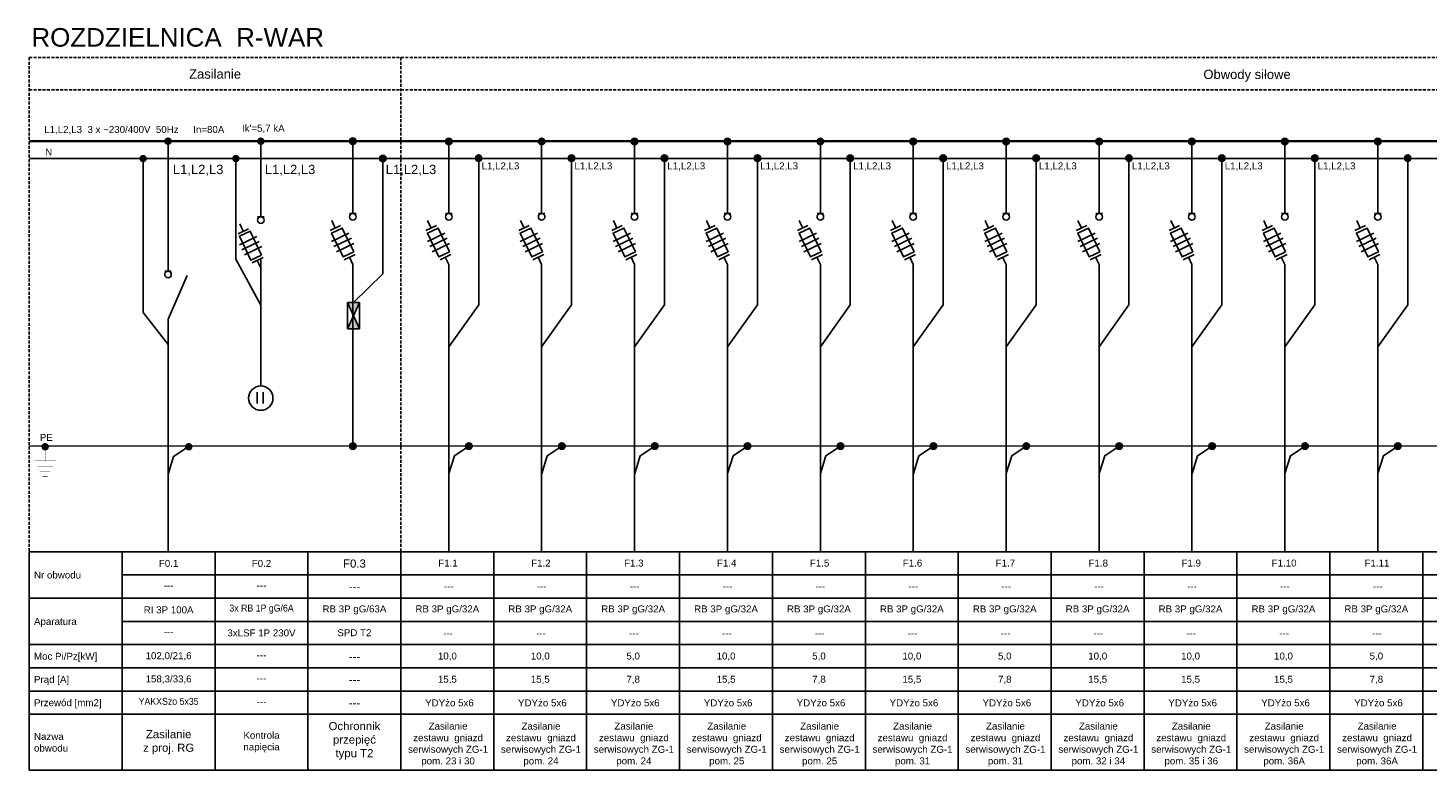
# Model space of a CAD drawing. Header units: millimetres. Extents: x 12 to 1213, y -1133 to 250.
# Tile 4 of 14: x 47 to 348, y -495 to -335. Entities that reach past the tile are written whole.
import ezdxf
from ezdxf.enums import TextEntityAlignment as Align

# ---------------------------------------------------------------- set-up
doc = ezdxf.new("R2010")
doc.units = ezdxf.units.MM
doc.linetypes.add('DASHED2', pattern=[9.525, 6.35, -3.175])
doc.layers.add('Blok', color=7, linetype='Continuous')
doc.layers.add('XE_opisy', color=7, linetype='Continuous')
doc.layers.add('elektryka', color=7, linetype='Continuous', true_color=0x000000)
doc.styles.add('opis_el', font='arial.ttf')
doc.styles.get("Standard").update_dxf_attribs({"font": 'ARIAL.TTF'})
doc.styles.add('STYLE2', font='arial.ttf', dxfattribs={"height": 2.5})

# ---------------------------------------------------------------- blocks, each defined once
blk = doc.blocks.new('A$C022242BF')
at = {"layer": 'elektryka', "color": 7, "linetype": 'Continuous'}
for p, q in [((-3.78, -15.65), (-4.54, -14.08)), ((0, -23.53), (-0.76, -21.95))]:
    blk.add_line(p, q, dxfattribs=at)
at = {"layer": 'elektryka', "color": 7}
for p, q in [((-0.71, -12.55), (0.71, -12.55)), ((-2.66, -15.12), (-4.9, -16.19)), ((0.48, -21.35), (-1.88, -22.49))]:
    blk.add_line(p, q, dxfattribs=at)
at = {"layer": 'elektryka', "color": 2}
for p, q in [((-0.86, -16.79), (-4.59, -18.58)), ((-0.34, -17.88), (-4.07, -19.67)), ((0.19, -18.97), (-3.54, -20.76))]:
    blk.add_line(p, q, dxfattribs=at)
at = {"layer": 'elektryka', "color": 7, "linetype": 'Continuous'}
blk.add_lwpolyline([(0.17, -20.8), (-2.3, -15.65), (-4.59, -16.75), (-2.12, -21.9)], close=True, dxfattribs=at)
at = {"layer": 'elektryka', "color": 7}
blk.add_circle((0, -13.26), 0.71, dxfattribs=at)

msp = doc.modelspace()

# ---------------------------------------------------------------- hatches: boundary and pattern name
h = msp.add_hatch(color=256)
h.dxf.hatch_style = 1
edge = h.paths.add_edge_path()
edge.add_arc((116.7, -359.26), 0.7, 0, 360)
h = msp.add_hatch(color=256)
h.dxf.hatch_style = 1
edge = h.paths.add_edge_path()
edge.add_arc((137.34, -359.32), 0.7, 0, 360)
h = msp.add_hatch(color=256)
h.dxf.hatch_style = 1
edge = h.paths.add_edge_path()
edge.add_arc((157.34, -359.32), 0.7, 0, 360)
h = msp.add_hatch(color=256)
h.dxf.hatch_style = 1
edge = h.paths.add_edge_path()
edge.add_arc((177.34, -359.32), 0.7, 0, 360)
h = msp.add_hatch(color=256)
h.dxf.hatch_style = 1
edge = h.paths.add_edge_path()
edge.add_arc((197.34, -359.32), 0.7, 0, 360)
h = msp.add_hatch(color=256)
h.dxf.hatch_style = 1
edge = h.paths.add_edge_path()
edge.add_arc((217.34, -359.32), 0.7, 0, 360)
h = msp.add_hatch(color=256)
h.dxf.hatch_style = 1
edge = h.paths.add_edge_path()
edge.add_arc((237.34, -359.32), 0.7, 0, 360)
h = msp.add_hatch(color=256)
h.dxf.hatch_style = 1
edge = h.paths.add_edge_path()
edge.add_arc((257.34, -359.32), 0.7, 0, 360)
h = msp.add_hatch(color=256)
h.dxf.hatch_style = 1
edge = h.paths.add_edge_path()
edge.add_arc((277.34, -359.32), 0.7, 0, 360)
h = msp.add_hatch(color=256)
h.dxf.hatch_style = 1
edge = h.paths.add_edge_path()
edge.add_arc((297.34, -359.32), 0.7, 0, 360)
h = msp.add_hatch(color=256)
h.dxf.hatch_style = 1
edge = h.paths.add_edge_path()
edge.add_arc((317.34, -359.32), 0.7, 0, 360)
h = msp.add_hatch(color=256)
h.dxf.hatch_style = 1
edge = h.paths.add_edge_path()
edge.add_arc((337.34, -359.32), 0.7, 0, 360)
h = msp.add_hatch(color=256)
h.dxf.hatch_style = 1
edge = h.paths.add_edge_path()
edge.add_arc((123.15, -363), 0.7, 0, 360)
h = msp.add_hatch(color=256)
h.dxf.hatch_style = 1
edge = h.paths.add_edge_path()
edge.add_arc((143.78, -362.92), 0.7, 0, 360)
h = msp.add_hatch(color=256)
h.dxf.hatch_style = 1
edge = h.paths.add_edge_path()
edge.add_arc((163.78, -362.92), 0.7, 0, 360)
h = msp.add_hatch(color=256)
h.dxf.hatch_style = 1
edge = h.paths.add_edge_path()
edge.add_arc((183.78, -362.92), 0.7, 0, 360)
h = msp.add_hatch(color=256)
h.dxf.hatch_style = 1
edge = h.paths.add_edge_path()
edge.add_arc((203.78, -362.92), 0.7, 0, 360)
h = msp.add_hatch(color=256)
h.dxf.hatch_style = 1
edge = h.paths.add_edge_path()
edge.add_arc((223.78, -362.92), 0.7, 0, 360)
h = msp.add_hatch(color=256)
h.dxf.hatch_style = 1
edge = h.paths.add_edge_path()
edge.add_arc((243.78, -362.92), 0.7, 0, 360)
h = msp.add_hatch(color=256)
h.dxf.hatch_style = 1
edge = h.paths.add_edge_path()
edge.add_arc((263.78, -362.92), 0.7, 0, 360)
h = msp.add_hatch(color=256)
h.dxf.hatch_style = 1
edge = h.paths.add_edge_path()
edge.add_arc((283.78, -362.92), 0.7, 0, 360)
h = msp.add_hatch(color=256)
h.dxf.hatch_style = 1
edge = h.paths.add_edge_path()
edge.add_arc((303.78, -362.92), 0.7, 0, 360)
h = msp.add_hatch(color=256)
h.dxf.hatch_style = 1
edge = h.paths.add_edge_path()
edge.add_arc((323.78, -362.92), 0.7, 0, 360)
h = msp.add_hatch(color=256)
h.dxf.hatch_style = 1
edge = h.paths.add_edge_path()
edge.add_arc((343.78, -362.92), 0.7, 0, 360)
h = msp.add_hatch(color=256)
h.dxf.hatch_style = 1
edge = h.paths.add_edge_path()
edge.add_arc((116.7, -424.93), 0.7, 0, 360)
h = msp.add_hatch(color=256)
h.dxf.hatch_style = 1
edge = h.paths.add_edge_path()
edge.add_arc((141.68, -424.91), 0.7, 0, 360)
h = msp.add_hatch(color=256)
h.dxf.hatch_style = 1
edge = h.paths.add_edge_path()
edge.add_arc((161.68, -424.91), 0.7, 0, 360)
h = msp.add_hatch(color=256)
h.dxf.hatch_style = 1
edge = h.paths.add_edge_path()
edge.add_arc((181.68, -424.91), 0.7, 0, 360)
h = msp.add_hatch(color=256)
h.dxf.hatch_style = 1
edge = h.paths.add_edge_path()
edge.add_arc((201.68, -424.91), 0.7, 0, 360)
h = msp.add_hatch(color=256)
h.dxf.hatch_style = 1
edge = h.paths.add_edge_path()
edge.add_arc((221.68, -424.91), 0.7, 0, 360)
h = msp.add_hatch(color=256)
h.dxf.hatch_style = 1
edge = h.paths.add_edge_path()
edge.add_arc((241.68, -424.91), 0.7, 0, 360)
h = msp.add_hatch(color=256)
h.dxf.hatch_style = 1
edge = h.paths.add_edge_path()
edge.add_arc((261.68, -424.91), 0.7, 0, 360)
h = msp.add_hatch(color=256)
h.dxf.hatch_style = 1
edge = h.paths.add_edge_path()
edge.add_arc((281.68, -424.91), 0.7, 0, 360)
h = msp.add_hatch(color=256)
h.dxf.hatch_style = 1
edge = h.paths.add_edge_path()
edge.add_arc((301.68, -424.91), 0.7, 0, 360)
h = msp.add_hatch(color=256)
h.dxf.hatch_style = 1
edge = h.paths.add_edge_path()
edge.add_arc((321.68, -424.91), 0.7, 0, 360)
h = msp.add_hatch(color=256)
h.dxf.hatch_style = 1
edge = h.paths.add_edge_path()
edge.add_arc((341.68, -424.91), 0.7, 0, 360)
at = {"layer": 'elektryka', "linetype": 'Continuous'}
for points in [[(96.88, -360.07, 1), (96.88, -358.44, 1)], [(96.88, -360.07, 1), (96.88, -358.45, 1)], [(91.51, -363.8, 1), (91.51, -362.18, 1)]]:
    msp.add_hatch(color=7, dxfattribs=at).paths.add_polyline_path(points)
h = msp.add_hatch(color=7, dxfattribs=at)
h.paths.add_polyline_path([(116.82, -396.84), (118.09, -393.99), (115.55, -393.99)])
h.paths.add_polyline_path([(116.82, -396.84), (115.55, -399.7), (118.09, -399.7)])
at = {"layer": 'XE_opisy', "linetype": 'Continuous'}
for points in [[(76.9, -360.08, 1), (76.9, -358.45, 1)], [(71.54, -363.81, 1), (71.54, -362.19, 1)]]:
    msp.add_hatch(color=256, dxfattribs=at).paths.add_polyline_path(points)
at = {"layer": 'XE_opisy'}
for points in [[(50.46, -425.87, 1), (50.46, -424.25, 1)], [(81.36, -425.87, 1), (81.36, -424.25, 1)]]:
    msp.add_hatch(color=256, dxfattribs=at).paths.add_polyline_path(points)

# ---------------------------------------------------------------- linework, layer by layer
at = {"linetype": 'Continuous'}
msp.add_line((76.9, -447.68), (76.9, -397.58), dxfattribs=at)
for points in [[(137.34, -403.53), (143.78, -394.51), (143.78, -362.67)], [(157.34, -403.53), (163.78, -394.51), (163.78, -362.67)], [(177.34, -403.53), (183.78, -394.51), (183.78, -362.67)], [(197.34, -403.53), (203.78, -394.51), (203.78, -362.67)], [(217.34, -403.53), (223.78, -394.51), (223.78, -362.67)], [(237.34, -403.53), (243.78, -394.51), (243.78, -362.67)], [(257.34, -403.53), (263.78, -394.51), (263.78, -362.67)], [(277.34, -403.53), (283.78, -394.51), (283.78, -362.67)], [(297.34, -403.53), (303.78, -394.51), (303.78, -362.67)], [(317.34, -403.53), (323.78, -394.51), (323.78, -362.67)], [(337.34, -403.53), (343.78, -394.51), (343.78, -362.67)], [(137.37, -430.85), (138.55, -427), (141.68, -424.91)], [(157.37, -430.85), (158.55, -427), (161.68, -424.91)], [(177.37, -430.85), (178.55, -427), (181.68, -424.91)], [(197.37, -430.85), (198.55, -427), (201.68, -424.91)], [(217.37, -430.85), (218.55, -427), (221.68, -424.91)], [(237.37, -430.85), (238.55, -427), (241.68, -424.91)], [(257.37, -430.85), (258.55, -427), (261.68, -424.91)], [(277.37, -430.85), (278.55, -427), (281.68, -424.91)], [(297.37, -430.85), (298.55, -427), (301.68, -424.91)], [(317.37, -430.85), (318.55, -427), (321.68, -424.91)], [(337.37, -430.85), (338.55, -427), (341.68, -424.91)], [(47.03, -447.68), (712, -447.68)], [(47.03, -447.68), (47.03, -494.68)], [(67.03, -447.68), (67.03, -494.68)], [(87.03, -447.68), (87.03, -494.68)], [(107.03, -494.68), (107.03, -447.68)], [(127.03, -494.68), (127.03, -447.68)], [(147.03, -494.68), (147.03, -447.68)], [(167.03, -494.68), (167.03, -447.68)], [(187.03, -494.68), (187.03, -447.68)], [(207.03, -494.68), (207.03, -447.68)], [(227.03, -494.68), (227.03, -447.68)], [(247.03, -494.68), (247.03, -447.68)], [(267.03, -494.68), (267.03, -447.68)], [(287.03, -494.68), (287.03, -447.68)], [(307.03, -494.68), (307.03, -447.68)], [(327.03, -494.68), (327.03, -447.68)], [(347.03, -494.68), (347.03, -447.68)], [(67.03, -452.68), (712, -452.68)], [(47.03, -457.68), (712, -457.68)], [(67.03, -462.68), (712, -462.68)], [(47.03, -467.68), (712, -467.68)], [(47.03, -472.68), (712, -472.68)], [(47.03, -477.68), (712, -477.68)], [(47.03, -482.68), (712, -482.68)], [(47.03, -494.68), (712, -494.68)]]:
    msp.add_lwpolyline(points)
for centre in [(116.7, -359.26), (137.34, -359.32), (157.34, -359.32), (177.34, -359.32), (197.34, -359.32), (217.34, -359.32), (237.34, -359.32), (257.34, -359.32), (277.34, -359.32), (297.34, -359.32), (317.34, -359.32), (337.34, -359.32), (123.15, -363), (143.78, -362.92), (163.78, -362.92), (183.78, -362.92), (203.78, -362.92), (223.78, -362.92), (243.78, -362.92), (263.78, -362.92), (283.78, -362.92), (303.78, -362.92), (323.78, -362.92), (343.78, -362.92), (116.7, -424.93), (141.68, -424.91), (161.68, -424.91), (181.68, -424.91), (201.68, -424.91), (221.68, -424.91), (241.68, -424.91), (261.68, -424.91), (281.68, -424.91), (301.68, -424.91), (321.68, -424.91), (341.68, -424.91)]:
    msp.add_circle(centre, 0.7)
at = {"layer": 'Blok', "linetype": 'DASHED2', "ltscale": 0.1}
for p, q in [((47.03, -341.2), (712, -341.2)), ((47.03, -348.2), (712, -348.2))]:
    msp.add_line(p, q, dxfattribs=at)
at = {"layer": 'Blok'}
for points, const_width in [([(47.03, -359.25), (712, -359.25)], 0.55), ([(47.03, -362.98), (712, -362.98)], 0.4), ([(47.03, -424.91), (712, -424.91)], 0.25), ([(50.44, -424.91), (50.44, -428.08)], 0.1), ([(48.18, -428.08), (52.69, -428.08)], 0.1), ([(48.75, -429.23), (52.12, -429.23)], 0.1), ([(49.33, -430.37), (51.55, -430.37)], 0.1), ([(49.9, -431.51), (50.97, -431.51)], 0.1)]:
    msp.add_lwpolyline(points, dxfattribs=dict(at, const_width=const_width))
at = {"layer": 'elektryka', "color": 7, "linetype": 'Continuous'}
for p, q in [((96.88, -375.57), (96.88, -359.25)), ((116.7, -374.84), (116.7, -359.26)), ((91.51, -362.99), (91.51, -384.63)), ((112.92, -377.95), (112.16, -376.37)), ((133.56, -377.95), (132.8, -376.37)), ((153.56, -377.95), (152.8, -376.37)), ((173.56, -377.95), (172.8, -376.37)), ((193.56, -377.95), (192.8, -376.37)), ((213.56, -377.95), (212.8, -376.37)), ((233.56, -377.95), (232.8, -376.37)), ((253.56, -377.95), (252.8, -376.37)), ((273.56, -377.95), (272.8, -376.37)), ((293.56, -377.95), (292.8, -376.37)), ((313.56, -377.95), (312.8, -376.37)), ((333.56, -377.95), (332.8, -376.37)), ((96.88, -411.97), (96.88, -384.56)), ((116.7, -385.82), (115.94, -384.24)), ((137.34, -385.82), (136.58, -384.24)), ((157.34, -385.82), (156.58, -384.24)), ((177.34, -385.82), (176.58, -384.24)), ((197.34, -385.82), (196.58, -384.24)), ((217.34, -385.82), (216.58, -384.24)), ((237.34, -385.82), (236.58, -384.24)), ((257.34, -385.82), (256.58, -384.24)), ((277.34, -385.82), (276.58, -384.24)), ((297.34, -385.82), (296.58, -384.24)), ((317.34, -385.82), (316.58, -384.24)), ((337.34, -385.82), (336.58, -384.24)), ((116.7, -424.93), (116.7, -385.82)), ((137.34, -447.67), (137.34, -385.82)), ((157.34, -447.67), (157.34, -385.82)), ((177.34, -447.67), (177.34, -385.82)), ((197.34, -447.67), (197.34, -385.82)), ((217.34, -447.67), (217.34, -385.82)), ((237.34, -447.67), (237.34, -385.82)), ((257.34, -447.67), (257.34, -385.82)), ((277.34, -447.67), (277.34, -385.82)), ((297.34, -447.67), (297.34, -385.82)), ((317.34, -447.67), (317.34, -385.82)), ((337.34, -447.67), (337.34, -385.82)), ((115.55, -399.7), (118.09, -393.99)), ((118.09, -399.7), (115.55, -393.99)), ((115.55, -399.7), (115.55, -393.99)), ((115.55, -393.99), (118.09, -393.99)), ((118.09, -393.99), (118.09, -399.7)), ((118.09, -399.7), (115.55, -399.7))]:
    msp.add_line(p, q, dxfattribs=at)
at = {"layer": 'elektryka', "color": 7}
for p, q in [((137.34, -374.84), (137.34, -359.67)), ((157.34, -374.84), (157.34, -359.67)), ((177.34, -374.84), (177.34, -359.67)), ((197.34, -374.84), (197.34, -359.67)), ((217.34, -374.84), (217.34, -359.67)), ((237.34, -374.84), (237.34, -359.67)), ((257.34, -374.84), (257.34, -359.67)), ((277.34, -374.84), (277.34, -359.67)), ((297.34, -374.84), (297.34, -359.67)), ((317.34, -374.84), (317.34, -359.67)), ((337.34, -374.84), (337.34, -359.67)), ((115.99, -374.84), (117.41, -374.84)), ((136.63, -374.84), (138.05, -374.84)), ((156.63, -374.84), (158.05, -374.84)), ((176.63, -374.84), (178.05, -374.84)), ((196.63, -374.84), (198.05, -374.84)), ((216.63, -374.84), (218.05, -374.84)), ((236.63, -374.84), (238.05, -374.84)), ((256.63, -374.84), (258.05, -374.84)), ((276.63, -374.84), (278.05, -374.84)), ((296.63, -374.84), (298.05, -374.84)), ((316.63, -374.84), (318.05, -374.84)), ((336.63, -374.84), (338.05, -374.84)), ((114.04, -377.41), (111.8, -378.49)), ((134.68, -377.41), (132.43, -378.49)), ((154.68, -377.41), (152.43, -378.49)), ((174.68, -377.41), (172.43, -378.49)), ((194.68, -377.41), (192.43, -378.49)), ((214.68, -377.41), (212.43, -378.49)), ((234.68, -377.41), (232.43, -378.49)), ((254.68, -377.41), (252.43, -378.49)), ((274.68, -377.41), (272.43, -378.49)), ((294.68, -377.41), (292.43, -378.49)), ((314.68, -377.41), (312.43, -378.49)), ((334.68, -377.41), (332.43, -378.49)), ((91.51, -384.63), (96.88, -394.55)), ((117.18, -383.65), (114.82, -384.78)), ((137.81, -383.65), (135.46, -384.78)), ((157.81, -383.65), (155.46, -384.78)), ((177.81, -383.65), (175.46, -384.78)), ((197.81, -383.65), (195.46, -384.78)), ((217.81, -383.65), (215.46, -384.78)), ((237.81, -383.65), (235.46, -384.78)), ((257.81, -383.65), (255.46, -384.78)), ((277.81, -383.65), (275.46, -384.78)), ((297.81, -383.65), (295.46, -384.78)), ((317.81, -383.65), (315.46, -384.78)), ((337.81, -383.65), (335.46, -384.78))]:
    msp.add_line(p, q, dxfattribs=at)
at = {"layer": 'elektryka', "color": 7, "ltscale": 3}
for p, q in [((123.15, -363), (123.15, -387.85)), ((116.82, -393.99), (123.15, -387.85)), ((96.06, -413.28), (96.06, -415.73)), ((97.37, -413.28), (97.37, -415.73))]:
    msp.add_line(p, q, dxfattribs=at)
at = {"layer": 'elektryka', "color": 2}
for p, q in [((115.84, -379.08), (112.11, -380.87)), ((136.48, -379.08), (132.75, -380.87)), ((156.48, -379.08), (152.75, -380.87)), ((176.48, -379.08), (172.75, -380.87)), ((196.48, -379.08), (192.75, -380.87)), ((216.48, -379.08), (212.75, -380.87)), ((236.48, -379.08), (232.75, -380.87)), ((256.48, -379.08), (252.75, -380.87)), ((276.48, -379.08), (272.75, -380.87)), ((296.48, -379.08), (292.75, -380.87)), ((316.48, -379.08), (312.75, -380.87)), ((336.48, -379.08), (332.75, -380.87)), ((116.37, -380.17), (112.63, -381.96)), ((116.89, -381.26), (113.16, -383.05)), ((137, -380.17), (133.27, -381.96)), ((137.52, -381.26), (133.79, -383.05)), ((157, -380.17), (153.27, -381.96)), ((157.52, -381.26), (153.79, -383.05)), ((177, -380.17), (173.27, -381.96)), ((177.52, -381.26), (173.79, -383.05)), ((197, -380.17), (193.27, -381.96)), ((197.52, -381.26), (193.79, -383.05)), ((217, -380.17), (213.27, -381.96)), ((217.52, -381.26), (213.79, -383.05)), ((237, -380.17), (233.27, -381.96)), ((237.52, -381.26), (233.79, -383.05)), ((257, -380.17), (253.27, -381.96)), ((257.52, -381.26), (253.79, -383.05)), ((277, -380.17), (273.27, -381.96)), ((277.52, -381.26), (273.79, -383.05)), ((297, -380.17), (293.27, -381.96)), ((297.52, -381.26), (293.79, -383.05)), ((317, -380.17), (313.27, -381.96)), ((317.52, -381.26), (313.79, -383.05)), ((337, -380.17), (333.27, -381.96)), ((337.52, -381.26), (333.79, -383.05))]:
    msp.add_line(p, q, dxfattribs=at)
at = {"layer": 'elektryka', "color": 7, "linetype": 'Continuous'}
for points in [[(116.87, -383.09), (114.4, -377.95), (112.11, -379.04), (114.59, -384.19)], [(137.51, -383.09), (135.04, -377.95), (132.75, -379.04), (135.22, -384.19)], [(157.51, -383.09), (155.04, -377.95), (152.75, -379.04), (155.22, -384.19)], [(177.51, -383.09), (175.04, -377.95), (172.75, -379.04), (175.22, -384.19)], [(197.51, -383.09), (195.04, -377.95), (192.75, -379.04), (195.22, -384.19)], [(217.51, -383.09), (215.04, -377.95), (212.75, -379.04), (215.22, -384.19)], [(237.51, -383.09), (235.04, -377.95), (232.75, -379.04), (235.22, -384.19)], [(257.51, -383.09), (255.04, -377.95), (252.75, -379.04), (255.22, -384.19)], [(277.51, -383.09), (275.04, -377.95), (272.75, -379.04), (275.22, -384.19)], [(297.51, -383.09), (295.04, -377.95), (292.75, -379.04), (295.22, -384.19)], [(317.51, -383.09), (315.04, -377.95), (312.75, -379.04), (315.22, -384.19)], [(337.51, -383.09), (335.04, -377.95), (332.75, -379.04), (335.22, -384.19)]]:
    msp.add_lwpolyline(points, close=True, dxfattribs=at)
at = {"layer": 'elektryka', "color": 7}
for centre in [(116.7, -375.55), (137.34, -375.55), (157.34, -375.55), (177.34, -375.55), (197.34, -375.55), (217.34, -375.55), (237.34, -375.55), (257.34, -375.55), (277.34, -375.55), (297.34, -375.55), (317.34, -375.55), (337.34, -375.55)]:
    msp.add_circle(centre, 0.71, dxfattribs=at)
at = {"layer": 'elektryka', "color": 7, "ltscale": 3}
msp.add_circle((96.88, -414.59), 2.62, dxfattribs=at)
at = {"layer": 'XE_opisy', "linetype": 'DASHED2', "ltscale": 0.1}
for p, q in [((47.03, -341.2), (47.03, -447.68)), ((127.03, -341.21), (127.03, -447.68))]:
    msp.add_line(p, q, dxfattribs=at)
at = {"layer": 'XE_opisy'}
for p, q in [((76.9, -387.23), (76.9, -359.26)), ((71.54, -362.99), (71.54, -396.12)), ((76.19, -387.23), (77.61, -387.23)), ((76.9, -397.56), (81.01, -388.21)), ((71.54, -396.12), (76.9, -403.01)), ((76.9, -431), (78.08, -427.14)), ((78.08, -427.14), (81.21, -425.05))]:
    msp.add_line(p, q, dxfattribs=at)
msp.add_circle((76.9, -387.94), 0.71, dxfattribs=at)

# ---------------------------------------------------------------- block references
msp.add_blockref('A$C022242BF', (96.88, -362.98))

# ---------------------------------------------------------------- texts
at = {"linetype": 'Continuous', "style": 'STYLE2'}
for s, p in [('F0.1', (77.03, -450.18)), ('F0.2', (97.03, -450.18))]:
    msp.add_text(s, height=1.5, dxfattribs=at).set_placement(p, align=Align.MIDDLE)
for p in [(97.03, -454.91), (97.03, -469.91), (97.03, -474.91), (97.03, -479.91)]:
    msp.add_text('---', height=1.5, dxfattribs=at).set_placement(p, align=Align.MIDDLE_CENTER)
msp.add_text('RI 3P 100A', height=1.5).set_placement((77.03, -460.18), align=Align.MIDDLE)
for s, width, heights, insert, char_height, attachment_point in [('\\pxqc;Zasilanie', 80, [6.8], (47.03, -344.79), 2, 4), ('\\pxqc;Obwody siłowe', 366.6819, [6.8], (125.86, -345.16), 2, 4), ("Ik'={\\C7;5,7 kA}", 39.1069, [0], (92.82, -355.71), 1.5, 1), ('\\pxql;L1,L2,L3', 11.1231, [-2.4], (144.4, -363.82), 1.5, 1), ('\\pxql;L1,L2,L3', 11.1231, [-2.4], (164.4, -363.82), 1.5, 1), ('\\pxql;L1,L2,L3', 11.1231, [-2.4], (184.4, -363.82), 1.5, 1), ('\\pxql;L1,L2,L3', 11.1231, [-2.4], (204.4, -363.82), 1.5, 1), ('\\pxql;L1,L2,L3', 11.1231, [-2.4], (224.4, -363.82), 1.5, 1), ('\\pxql;L1,L2,L3', 11.1231, [-2.4], (244.4, -363.82), 1.5, 1), ('\\pxql;L1,L2,L3', 11.1231, [-2.4], (264.4, -363.82), 1.5, 1), ('\\pxql;L1,L2,L3', 11.1231, [-2.4], (284.4, -363.82), 1.5, 1), ('\\pxql;L1,L2,L3', 11.1231, [-2.4], (304.4, -363.82), 1.5, 1), ('\\pxql;L1,L2,L3', 11.1231, [-2.4], (324.4, -363.82), 1.5, 1), ('\\pxqc;F1.1', 20.301, [-1.51], (127.03, -449.36), 1.5, 1), ('\\pxqc;F1.2', 20.301, [0], (147.03, -449.36), 1.5, 1), ('\\pxqc;F1.3', 20.301, [0], (167.03, -449.36), 1.5, 1), ('\\pxqc;F1.4', 20.301, [0], (187.03, -449.36), 1.5, 1), ('\\pxqc;F1.5', 20.301, [0], (207.03, -449.36), 1.5, 1), ('\\pxqc;F1.6', 20.301, [0], (227.03, -449.36), 1.5, 1), ('\\pxqc;F1.7', 20.301, [0], (247.03, -449.36), 1.5, 1), ('\\pxqc;F1.8', 20.301, [0], (267.03, -449.36), 1.5, 1), ('\\pxqc;F1.9', 20.301, [0], (287.03, -449.36), 1.5, 1), ('\\pxqc;F1.10', 20.301, [0], (307.03, -449.36), 1.5, 1), ('\\pxqc;F1.11', 20.301, [0], (327.03, -449.36), 1.5, 1), ('\\pxqc;---', 20, [-1.5], (127.34, -454.35), 1.5, 1), ('\\pxqc;---', 20, [-1.5], (147.34, -454.35), 1.5, 1), ('\\pxqc;---', 20, [-1.5], (167.34, -454.35), 1.5, 1), ('\\pxqc;---', 20, [-1.5], (187.34, -454.35), 1.5, 1), ('\\pxqc;---', 20, [-1.5], (207.34, -454.35), 1.5, 1), ('\\pxqc;---', 20, [-1.5], (227.34, -454.35), 1.5, 1), ('\\pxqc;---', 20, [-1.5], (247.34, -454.35), 1.5, 1), ('\\pxqc;---', 20, [-1.5], (267.34, -454.35), 1.5, 1), ('\\pxqc;---', 20, [-1.5], (287.34, -454.35), 1.5, 1), ('\\pxqc;---', 20, [-1.5], (307.34, -454.35), 1.5, 1), ('\\pxqc;---', 20, [-1.5], (327.34, -454.35), 1.5, 1), ('\\pxqc;{\\W0.9;3x RB 1P gG/6A}', 20, [0], (87.03, -459.05), 1.5, 1), ('\\pxqc;3xLSF 1P 230V', 20, [0], (87.02, -464.4), 1.5, 1), ('\\pxqc;SPD T2', 20, [0], (107.02, -464.36), 1.5, 1), ('\\pxqc;---', 20, [-1.5], (127.19, -464.48), 1.5, 1), ('\\pxqc;---', 20, [-1.5], (147.19, -464.48), 1.5, 1), ('\\pxqc;---', 20, [-1.5], (167.19, -464.48), 1.5, 1), ('\\pxqc;---', 20, [-1.5], (187.19, -464.48), 1.5, 1), ('\\pxqc;---', 20, [-1.5], (207.19, -464.48), 1.5, 1), ('\\pxqc;---', 20, [-1.5], (227.19, -464.48), 1.5, 1), ('\\pxqc;---', 20, [-1.5], (247.19, -464.48), 1.5, 1), ('\\pxqc;---', 20, [-1.5], (267.19, -464.48), 1.5, 1), ('\\pxqc;---', 20, [-1.5], (287.19, -464.48), 1.5, 1), ('\\pxqc;---', 20, [-1.5], (307.19, -464.48), 1.5, 1), ('\\pxqc;---', 20, [-1.5], (327.19, -464.48), 1.5, 1), ('\\pxqc;102,0/21,6', 20.0097, [0], (67.02, -469.31), 1.5, 1), ('\\pxqc;10,0', 20.0039, [0], (127.04, -469.38), 1.5, 1), ('\\pxqc;10,0', 20.0039, [0], (147.04, -469.38), 1.5, 1), ('\\pxqc;5,0', 20.0039, [0], (167.04, -469.38), 1.5, 1), ('\\pxqc;10,0', 20.0039, [0], (187.04, -469.38), 1.5, 1), ('\\pxqc;5,0', 20.0039, [0], (207.04, -469.38), 1.5, 1), ('\\pxqc;10,0', 20.0039, [0], (227.04, -469.38), 1.5, 1), ('\\pxqc;5,0', 20.0039, [0], (247.04, -469.38), 1.5, 1), ('\\pxqc;10,0', 20.0039, [0], (267.04, -469.38), 1.5, 1), ('\\pxqc;10,0', 20.0039, [0], (287.04, -469.38), 1.5, 1), ('\\pxqc;10,0', 20.0039, [0], (307.04, -469.38), 1.5, 1), ('\\pxqc;5,0', 20.0039, [0], (327.04, -469.38), 1.5, 1), ('\\pxqc;158,3/33,6', 20.0097, [0], (67.02, -474.31), 1.5, 1), ('\\pxqc;15,5', 20.0039, [0], (127.04, -474.38), 1.5, 1), ('\\pxqc;15,5', 20.0039, [0], (147.04, -474.38), 1.5, 1), ('\\pxqc;7,8', 20.0039, [0], (167.04, -474.38), 1.5, 1), ('\\pxqc;15,5', 20.0039, [0], (187.04, -474.38), 1.5, 1), ('\\pxqc;7,8', 20.0039, [0], (207.04, -474.38), 1.5, 1), ('\\pxqc;15,5', 20.0039, [0], (227.04, -474.38), 1.5, 1), ('\\pxqc;7,8', 20.0039, [0], (247.04, -474.38), 1.5, 1), ('\\pxqc;15,5', 20.0039, [0], (267.04, -474.38), 1.5, 1), ('\\pxqc;15,5', 20.0039, [0], (287.04, -474.38), 1.5, 1), ('\\pxqc;15,5', 20.0039, [0], (307.04, -474.38), 1.5, 1), ('\\pxqc;7,8', 20.0039, [0], (327.04, -474.38), 1.5, 1), ('\\pxsm0.8,qc;{\\W0.9;YAKXSżo 5x35}', 20, [0], (67.03, -479.14), 1.5, 1), ('\\pxqc;YDYżo 5x6', 20, [0], (127.49, -479.47), 1.5, 1), ('\\pxqc;YDYżo 5x6', 20, [0], (147.49, -479.47), 1.5, 1), ('\\pxqc;YDYżo 5x6', 20, [0], (167.49, -479.47), 1.5, 1), ('\\pxqc;YDYżo 5x6', 20, [0], (187.49, -479.47), 1.5, 1), ('\\pxqc;YDYżo 5x6', 20, [0], (207.49, -479.47), 1.5, 1), ('\\pxqc;YDYżo 5x6', 20, [0], (227.49, -479.47), 1.5, 1), ('\\pxqc;YDYżo 5x6', 20, [0], (247.49, -479.47), 1.5, 1), ('\\pxqc;YDYżo 5x6', 20, [0], (267.49, -479.47), 1.5, 1), ('\\pxqc;YDYżo 5x6', 20, [0], (287.49, -479.47), 1.5, 1), ('\\pxqc;YDYżo 5x6', 20, [0], (307.49, -479.47), 1.5, 1), ('\\pxqc;YDYżo 5x6', 20, [0], (327.49, -479.47), 1.5, 1)]:
    msp.add_mtext_dynamic_manual_height_columns(s, width=width, gutter_width=12.5, heights=heights, dxfattribs=dict(insert=insert, char_height=char_height, attachment_point=attachment_point))
at = {"color": 7, "char_height": 1.5, "width": 20, "attachment_point": 5, "style": 'opis_el'}
for s, insert in [('\\pxqc;{\\fArial|b0|i0|c238|p34;\\C256;RB 3P gG/63A}', (117.03, -460.21)), ('\\pxqc;{\\fArial|b0|i0|c238|p34;\\C256;RB 3P gG/32A}', (137.03, -460.21)), ('\\pxqc;{\\fArial|b0|i0|c238|p34;\\C256;RB 3P gG/32A}', (157.03, -460.21)), ('\\pxqc;{\\fArial|b0|i0|c238|p34;\\C256;RB 3P gG/32A}', (177.03, -460.21)), ('\\pxqc;{\\fArial|b0|i0|c238|p34;\\C256;RB 3P gG/32A}', (197.03, -460.21)), ('\\pxqc;{\\fArial|b0|i0|c238|p34;\\C256;RB 3P gG/32A}', (217.03, -460.21)), ('\\pxqc;{\\fArial|b0|i0|c238|p34;\\C256;RB 3P gG/32A}', (237.03, -460.21)), ('\\pxqc;{\\fArial|b0|i0|c238|p34;\\C256;RB 3P gG/32A}', (257.03, -460.21)), ('\\pxqc;{\\fArial|b0|i0|c238|p34;\\C256;RB 3P gG/32A}', (277.03, -460.21)), ('\\pxqc;{\\fArial|b0|i0|c238|p34;\\C256;RB 3P gG/32A}', (297.03, -460.21)), ('\\pxqc;{\\fArial|b0|i0|c238|p34;\\C256;RB 3P gG/32A}', (317.03, -460.21)), ('\\pxqc;{\\fArial|b0|i0|c238|p34;\\C256;RB 3P gG/32A}', (337.03, -460.21))]:
    msp.add_mtext(s, dxfattribs=dict(at, insert=insert))
at = {"color": 0, "char_height": 1.5, "attachment_point": 1}
for s, insert in [('\\pxqc;Zasilanie \\Pzestawu  gniazd serwisowych ZG-1\\Ppom. 23 i 30', (127.19, -484.47)), ('\\pxqc;Zasilanie \\Pzestawu  gniazd serwisowych ZG-1\\Ppom. 24', (147.19, -484.47)), ('\\pxqc;Zasilanie \\Pzestawu  gniazd serwisowych ZG-1\\Ppom. 24', (167.19, -484.47)), ('\\pxqc;Zasilanie \\Pzestawu  gniazd serwisowych ZG-1\\Ppom. 25', (187.19, -484.47)), ('\\pxqc;Zasilanie \\Pzestawu  gniazd serwisowych ZG-1\\Ppom. 25', (207.19, -484.47)), ('\\pxqc;Zasilanie \\Pzestawu  gniazd serwisowych ZG-1\\Ppom. 31', (227.19, -484.47)), ('\\pxqc;Zasilanie \\Pzestawu  gniazd serwisowych ZG-1\\Ppom. 31', (247.19, -484.47)), ('\\pxqc;Zasilanie \\Pzestawu  gniazd serwisowych ZG-1\\Ppom. 32 i 34', (267.19, -484.47)), ('\\pxqc;Zasilanie \\Pzestawu  gniazd serwisowych ZG-1\\Ppom. 35 i 36', (287.19, -484.47)), ('\\pxqc;Zasilanie \\Pzestawu  gniazd serwisowych ZG-1\\Ppom. 36A', (307.19, -484.47)), ('\\pxqc;Zasilanie \\Pzestawu  gniazd serwisowych ZG-1\\Ppom. 36A', (327.19, -484.47))]:
    msp.add_mtext_dynamic_manual_height_columns(s, width=20, gutter_width=12.5, heights=[0], dxfattribs=dict(at, insert=insert))
at = {"linetype": 'Continuous', "insert": (97.03, -488.68), "char_height": 1.5, "width": 20.0001, "attachment_point": 5, "style": 'STYLE2'}
msp.add_mtext('{\\fArial|b0|i0|c238|p34;Kontrola\\Pnapięcia}', dxfattribs=at)
at = {"layer": 'elektryka', "color": 7, "linetype": 'Continuous', "style": 'opis_el'}
for p in [(77.95, -366.34), (97.74, -366.34), (123.78, -366.34)]:
    msp.add_text('L1,L2,L3', height=2, dxfattribs=at).set_placement(p)
at = {"layer": 'elektryka', "color": 7, "insert": (77.04, -488.68), "char_height": 1.75, "width": 20.0001, "attachment_point": 5, "style": 'opis_el'}
msp.add_mtext('Zasilanie\\Pz proj. RG', dxfattribs=at)
at = {"layer": 'XE_opisy', "linetype": 'Continuous'}
for s, style, p in [('L1,L2,L3  3 x ~230/400V  50Hz ', 'opis_el', (50.24, -357.48)), ('In=80A', 'opis_el', (82.33, -357.49)), ('N', 'opis_el', (50.46, -362.33)), ('PE', 'opis_el', (49.3, -423.8)), ('Nazwa', 'STYLE2', (48.05, -488.21)), ('obwodu', 'STYLE2', (48.05, -490.71))]:
    msp.add_text(s, height=1.5, dxfattribs=dict(at, style=style)).set_placement(p)
at = {"layer": 'XE_opisy', "linetype": 'Continuous', "style": 'STYLE2'}
for s, p in [('Nr obwodu', (48.05, -452.68)), ('Aparatura', (48.05, -462.68)), ('Moc Pi/Pz[kW]', (48.05, -470.18)), ('Prąd [A]', (48.05, -475.18)), ('Przewód [mm2]', (48.05, -480.18))]:
    msp.add_text(s, height=1.5, dxfattribs=at).set_placement(p, align=Align.MIDDLE_LEFT)
for p in [(77.03, -454.91), (77.03, -464.91)]:
    msp.add_text('---', height=1.5, dxfattribs=at).set_placement(p, align=Align.MIDDLE_CENTER)
at = {"layer": 'XE_opisy', "color": 7, "linetype": 'Continuous', "insert": (47.49, -338.95), "char_height": 3, "width": 185.895, "attachment_point": 7, "style": 'STYLE2'}
msp.add_mtext('\\pxt17,18;{\\fArial|b0|i0|c238|p34;\\H1.3333x;ROZDZIELNICA  R-WAR}', dxfattribs=at)
at = {"layer": 'XE_opisy', "linetype": 'Continuous', "char_height": 1.75, "attachment_point": 1, "style": 'STYLE2'}
for s, heights, insert in [('\\pxqc;F0.3', [-1.79], (107.04, -449.34)), ('\\pxqc;---', [-1.75], (107.04, -454.33)), ('\\pxqc;---', [-1.75], (107.04, -469.35)), ('\\pxqc;---', [-1.75], (107.04, -474.35)), ('\\pxqc;---', [-1.75], (107.04, -479.35)), ('\\pxqc;Ochronnik \\Pprzepięć\\Ptypu T2', [0], (107.04, -484.34))]:
    msp.add_mtext_dynamic_manual_height_columns(s, width=20, gutter_width=12.5, heights=heights, dxfattribs=dict(at, insert=insert))

doc.saveas('drawing.dxf')
